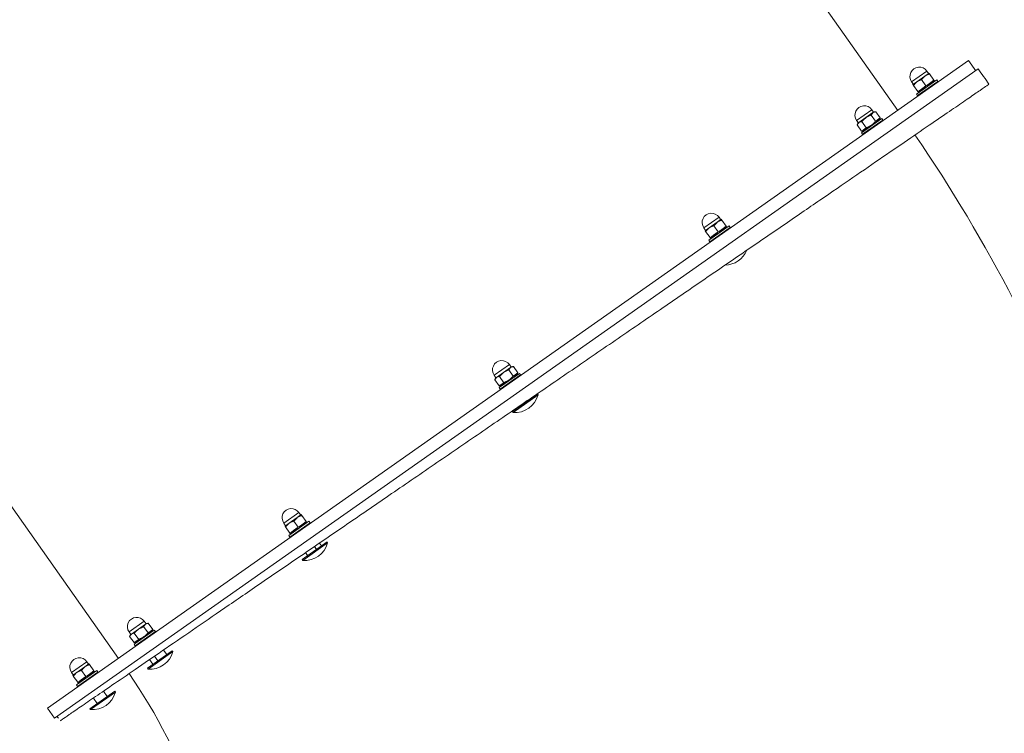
# Model space of a CAD drawing. Header units: feet. Extents: x 7493042 to 7493387, y 5986509 to 5986725.
# Tile 34 of 73: x 7493221.08 to 7493221.876, y 5986660.75 to 5986661.327. Entities that reach past the tile are written whole.
import ezdxf

# ---------------------------------------------------------------- set-up
doc = ezdxf.new("R2010")
doc.units = ezdxf.units.FT
doc.header["$MEASUREMENT"] = 0
for name, color, linetype, lineweight in [('_k_kreskowanie', 250, 'CONTINUOUS', 5), ('_k_urzadzenia', 250, 'CONTINUOUS', 13), ('_k_widok', 7, 'CONTINUOUS', 18), ('_k_wymiar', 7, 'CONTINUOUS', 13), ('_k_ściany', 7, 'CONTINUOUS', 35)]:
    doc.layers.add(name, color=color, linetype=linetype, lineweight=lineweight)
doc.layers.add('_k_niewidoczna', color=72, linetype='CONTINUOUS', lineweight=9, plot=False)
doc.styles.add('GENERATED_STYLE_1', font='MS Gothic.ttf')

# ---------------------------------------------------------------- blocks, each defined once
blk = doc.blocks.new('3009EPZ')
at = {"layer": '_k_niewidoczna', "color": 1, "lineweight": 20, "insert": (-3.165554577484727, -0.2128368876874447), "char_height": 0.24, "width": 11.63444291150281, "attachment_point": 1, "line_spacing_factor": 1.55, "style": 'GENERATED_STYLE_1', "bg_fill": 2}
blk.add_mtext('\\A1;{\\f@MS Gothic|b0|i0|c238|p49;\\C256;\\P\\pi-0.24,l0.24,t0.24,1.2;^I^I3009EPZ\\P\\pi-0.96,l0.96,t0.96,1.2;^I}', dxfattribs=at)
blk = doc.blocks.new('42221')
at = {"layer": '_k_urzadzenia', "lineweight": 13}
for p, q in [((-3.392096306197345, 1.066700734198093), (-3.163928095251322, 1.461850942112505)), ((-3.165222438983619, 1.459609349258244), (-3.156562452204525, 1.454608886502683)), ((-3.156562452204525, 1.454608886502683), (-3.611604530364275, 0.6665500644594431)), ((-3.17113083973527, 1.428378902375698), (-3.181131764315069, 1.411058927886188)), ((-3.169831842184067, 1.427628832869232), (-3.179832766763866, 1.410308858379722)), ((-3.171813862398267, 1.428195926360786), (-3.17113083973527, 1.428378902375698)), ((-3.171181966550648, 1.425290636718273), (-3.170481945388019, 1.425694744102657)), ((-3.17113083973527, 1.428378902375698), (-3.169831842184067, 1.427628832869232)), ((-3.169863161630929, 1.425337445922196), (-3.164522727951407, 1.422253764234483)), ((-3.173863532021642, 1.418409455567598), (-3.168523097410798, 1.415325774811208)), ((-3.169904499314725, 1.411504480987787), (-3.165904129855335, 1.418432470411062)), ((-3.169489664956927, 1.407223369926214), (-3.161988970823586, 1.420213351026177)), ((-3.165904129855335, 1.418432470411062), (-3.163903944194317, 1.421896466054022)), ((-3.164153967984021, 1.421463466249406), (-3.161988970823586, 1.420213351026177)), ((-3.181314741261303, 1.411741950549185), (-3.181131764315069, 1.411058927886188)), ((-3.181131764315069, 1.411058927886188), (-3.179832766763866, 1.410308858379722)), ((-3.178482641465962, 1.412647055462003), (-3.178482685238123, 1.411838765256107)), ((-3.177863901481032, 1.411481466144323), (-3.172523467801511, 1.408397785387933)), ((-3.171904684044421, 1.40804048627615), (-3.169904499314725, 1.411504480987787)), ((-3.171654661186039, 1.408473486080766), (-3.169489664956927, 1.407223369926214)), ((-3.191565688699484, 1.393988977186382), (-2.55072664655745, 1.023954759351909)), ((-3.198285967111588, 1.381350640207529), (-3.208286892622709, 1.364030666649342)), ((-3.196986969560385, 1.380600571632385), (-3.206987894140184, 1.363280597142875)), ((-3.198968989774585, 1.381167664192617), (-3.198285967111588, 1.381350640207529)), ((-3.198337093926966, 1.378262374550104), (-3.19639943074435, 1.379380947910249)), ((-3.198285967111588, 1.381350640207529), (-3.196986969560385, 1.380600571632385)), ((-3.19639943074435, 1.379380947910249), (-3.191058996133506, 1.376297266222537)), ((-3.198709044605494, 1.375381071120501), (-3.193368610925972, 1.372297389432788)), ((-3.196644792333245, 1.360195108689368), (-3.189144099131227, 1.373185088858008)), ((-3.195059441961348, 1.367940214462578), (-3.191595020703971, 1.37394002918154)), ((-3.191595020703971, 1.37394002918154), (-3.191059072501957, 1.374868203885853)), ((-3.191309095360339, 1.374435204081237), (-3.189144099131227, 1.373185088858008)), ((-3.191059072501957, 1.374868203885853), (-3.191058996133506, 1.376297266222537)), ((-3.208469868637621, 1.364713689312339), (-3.208286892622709, 1.364030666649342)), ((-3.208286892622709, 1.364030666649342), (-3.206987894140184, 1.363280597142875)), ((-3.205637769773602, 1.365618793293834), (-3.205637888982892, 1.363381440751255)), ((-3.205637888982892, 1.363381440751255), (-3.200297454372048, 1.360297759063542)), ((-3.203328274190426, 1.367381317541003), (-3.197987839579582, 1.364297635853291)), ((-3.199059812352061, 1.361012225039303), (-3.200297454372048, 1.360297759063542)), ((-3.199059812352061, 1.361012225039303), (-3.198523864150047, 1.361940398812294)), ((-3.19880978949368, 1.361445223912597), (-3.196644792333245, 1.360195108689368)), ((-3.198523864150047, 1.361940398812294), (-3.195059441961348, 1.367940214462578)), ((-3.273769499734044, 1.250625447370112), (-3.283770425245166, 1.233305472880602)), ((-3.272470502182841, 1.249875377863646), (-3.28247142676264, 1.232555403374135)), ((-3.274452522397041, 1.2504424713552), (-3.273769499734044, 1.250625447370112)), ((-3.273769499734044, 1.250625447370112), (-3.272470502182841, 1.249875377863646)), ((-3.273820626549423, 1.247537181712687), (-3.273120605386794, 1.247941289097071)), ((-3.272501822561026, 1.24758399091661), (-3.267161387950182, 1.244500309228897)), ((-3.272128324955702, 1.229469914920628), (-3.264627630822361, 1.242459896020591)), ((-3.268542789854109, 1.240679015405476), (-3.266542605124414, 1.244143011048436)), ((-3.266792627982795, 1.24371001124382), (-3.264627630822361, 1.242459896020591)), ((-3.283953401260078, 1.233988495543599), (-3.283770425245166, 1.233305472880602)), ((-3.283770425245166, 1.233305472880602), (-3.28247142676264, 1.232555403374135)), ((-3.281121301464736, 1.234893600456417), (-3.281121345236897, 1.234085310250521)), ((-3.280502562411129, 1.233728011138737), (-3.275162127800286, 1.230644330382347)), ((-3.276502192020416, 1.240656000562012), (-3.271161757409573, 1.237572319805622)), ((-3.274543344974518, 1.230287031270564), (-3.2725431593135, 1.233751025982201)), ((-3.2725431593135, 1.233751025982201), (-3.268542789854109, 1.240679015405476)), ((-3.274293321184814, 1.23072003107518), (-3.272128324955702, 1.229469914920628)), ((-3.407053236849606, 1.062599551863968), (-3.394727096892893, 1.083946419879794)), ((-3.406272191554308, 1.062148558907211), (-3.393946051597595, 1.083495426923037)), ((-3.394727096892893, 1.083946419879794), (-3.393946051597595, 1.083495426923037)), ((-3.397608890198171, 1.077151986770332), (-3.397392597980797, 1.077027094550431)), ((-3.392096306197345, 1.066700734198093), (-3.620264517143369, 0.671550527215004)), ((-3.402609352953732, 1.068491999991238), (-3.402289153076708, 1.068307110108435)), ((-3.377355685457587, 1.071231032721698), (-3.387356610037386, 1.053911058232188)), ((-3.376056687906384, 1.070480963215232), (-3.386057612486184, 1.053160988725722)), ((-3.378038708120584, 1.071048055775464), (-3.377355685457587, 1.071231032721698)), ((-3.377406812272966, 1.068142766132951), (-3.375469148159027, 1.069261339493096)), ((-3.377355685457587, 1.071231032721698), (-3.376056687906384, 1.070480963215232)), ((-3.375469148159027, 1.069261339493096), (-3.370128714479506, 1.066177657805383)), ((-3.407053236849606, 1.062599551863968), (-3.406272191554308, 1.062148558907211)), ((-3.377778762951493, 1.065261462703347), (-3.37243832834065, 1.062177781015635)), ((-3.375714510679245, 1.050075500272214), (-3.368213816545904, 1.063065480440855)), ((-3.374129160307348, 1.057820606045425), (-3.370664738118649, 1.063820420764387)), ((-3.370664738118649, 1.063820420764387), (-3.370128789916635, 1.0647485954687)), ((-3.370378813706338, 1.064315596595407), (-3.368213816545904, 1.063065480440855)), ((-3.370128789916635, 1.0647485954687), (-3.370128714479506, 1.066177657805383)), ((-3.387539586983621, 1.054594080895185), (-3.387356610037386, 1.053911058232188)), ((-3.387356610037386, 1.053911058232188), (-3.386057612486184, 1.053160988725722)), ((-3.38470748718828, 1.055499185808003), (-3.384707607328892, 1.053261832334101)), ((-3.384707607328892, 1.053261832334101), (-3.379367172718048, 1.050178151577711)), ((-3.382397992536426, 1.05726170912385), (-3.377057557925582, 1.05417802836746)), ((-3.378129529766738, 1.05089261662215), (-3.379367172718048, 1.050178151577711)), ((-3.378129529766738, 1.05089261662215), (-3.377593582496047, 1.051820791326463)), ((-3.377879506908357, 1.051325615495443), (-3.375714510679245, 1.050075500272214)), ((-3.377593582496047, 1.051820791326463), (-3.374129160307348, 1.057820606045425)), ((-3.510986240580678, 0.8826045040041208), (-3.498660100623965, 0.9039513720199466)), ((-3.51020519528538, 0.8821535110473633), (-3.497879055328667, 0.903500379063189)), ((-3.498660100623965, 0.9039513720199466), (-3.497879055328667, 0.903500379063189)), ((-3.503126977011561, 0.8944118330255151), (-3.500718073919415, 0.8930208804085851)), ((-3.500626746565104, 0.898741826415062), (-3.49826979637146, 0.8973808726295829)), ((-3.481288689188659, 0.8912359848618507), (-3.491289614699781, 0.8739160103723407)), ((-3.481971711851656, 0.891053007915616), (-3.481288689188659, 0.8912359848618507)), ((-3.481288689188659, 0.8912359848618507), (-3.479989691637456, 0.8904859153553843)), ((-3.507457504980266, 0.8869120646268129), (-3.504958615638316, 0.8854691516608)), ((-3.479989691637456, 0.8904859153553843), (-3.489990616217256, 0.8731659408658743)), ((-3.481339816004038, 0.8881477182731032), (-3.480639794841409, 0.8885518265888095)), ((-3.480021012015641, 0.888194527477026), (-3.474680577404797, 0.8851108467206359)), ((-3.476061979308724, 0.8812895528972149), (-3.474061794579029, 0.8847535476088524)), ((-3.47431181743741, 0.884320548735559), (-3.472146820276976, 0.8830704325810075)), ((-3.510986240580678, 0.8826045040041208), (-3.51020519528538, 0.8821535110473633)), ((-3.488640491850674, 0.8755041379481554), (-3.488640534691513, 0.8746958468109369)), ((-3.484021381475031, 0.881266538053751), (-3.47868094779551, 0.8781828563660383)), ((-3.480062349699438, 0.8743615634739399), (-3.476061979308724, 0.8812895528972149)), ((-3.479647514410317, 0.8700804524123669), (-3.472146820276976, 0.8830704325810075)), ((-3.491472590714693, 0.8745990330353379), (-3.491289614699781, 0.8739160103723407)), ((-3.491289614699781, 0.8739160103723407), (-3.489990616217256, 0.8731659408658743)), ((-3.488021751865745, 0.874338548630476), (-3.482681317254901, 0.8712548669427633)), ((-3.482062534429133, 0.8708975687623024), (-3.480062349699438, 0.8743615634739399)), ((-3.481812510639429, 0.8713305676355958), (-3.479647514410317, 0.8700804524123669)), ((-3.587417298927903, 0.7502383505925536), (-3.57509115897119, 0.7715852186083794)), ((-3.586636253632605, 0.7497873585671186), (-3.574310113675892, 0.7711342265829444)), ((-3.577057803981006, 0.7663756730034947), (-3.573112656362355, 0.764097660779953)), ((-3.57509115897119, 0.7715852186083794), (-3.574310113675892, 0.7711342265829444)), ((-3.581388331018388, 0.7588759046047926), (-3.577353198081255, 0.7565459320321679)), ((-3.557719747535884, 0.7588698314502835), (-3.567720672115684, 0.7415498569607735)), ((-3.556420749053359, 0.7581197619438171), (-3.566421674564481, 0.7407997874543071)), ((-3.558402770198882, 0.7586868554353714), (-3.557719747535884, 0.7588698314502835)), ((-3.557770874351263, 0.7557815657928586), (-3.555833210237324, 0.7569001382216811)), ((-3.557719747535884, 0.7588698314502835), (-3.556420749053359, 0.7581197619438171)), ((-3.555833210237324, 0.7569001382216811), (-3.550492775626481, 0.753816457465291)), ((-3.587417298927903, 0.7502383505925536), (-3.586636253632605, 0.7497873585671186)), ((-3.583888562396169, 0.7545459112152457), (-3.57980147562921, 0.7521859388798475)), ((-3.55814282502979, 0.7529002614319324), (-3.552802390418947, 0.7498165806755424)), ((-3.55607857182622, 0.7377142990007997), (-3.548577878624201, 0.7507042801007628)), ((-3.554493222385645, 0.7454594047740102), (-3.551028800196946, 0.7514592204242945)), ((-3.551028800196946, 0.7514592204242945), (-3.550492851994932, 0.7523873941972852)), ((-3.550742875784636, 0.7519543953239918), (-3.548577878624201, 0.7507042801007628)), ((-3.550492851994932, 0.7523873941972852), (-3.550492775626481, 0.753816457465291)), ((-3.567903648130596, 0.7422328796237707), (-3.567720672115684, 0.7415498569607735)), ((-3.567720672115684, 0.7415498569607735), (-3.566421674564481, 0.7407997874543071)), ((-3.565071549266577, 0.7431379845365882), (-3.565071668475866, 0.740900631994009)), ((-3.565071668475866, 0.740900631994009), (-3.559731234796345, 0.7378169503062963)), ((-3.562762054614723, 0.7449005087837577), (-3.557421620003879, 0.741816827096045)), ((-3.557957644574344, 0.7394595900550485), (-3.554493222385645, 0.7454594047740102)), ((-3.558493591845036, 0.7385314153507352), (-3.559731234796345, 0.7378169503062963)), ((-3.558493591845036, 0.7385314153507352), (-3.557957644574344, 0.7394595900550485)), ((-3.558243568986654, 0.7389644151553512), (-3.55607857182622, 0.7377142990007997)), ((-3.576601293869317, 0.7271699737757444), (-2.935762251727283, 0.3571357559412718)), ((-3.615866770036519, 0.7009684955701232), (-3.603540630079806, 0.7223153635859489)), ((-3.61508572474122, 0.7005175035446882), (-3.602759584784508, 0.721864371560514)), ((-3.603540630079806, 0.7223153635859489), (-3.602759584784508, 0.721864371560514)), ((-3.606422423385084, 0.7155209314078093), (-3.601867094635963, 0.7128905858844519)), ((-3.5861692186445, 0.7095999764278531), (-3.596170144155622, 0.6922800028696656)), ((-3.584870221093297, 0.7088499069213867), (-3.594871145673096, 0.6915299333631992)), ((-3.586852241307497, 0.709417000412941), (-3.5861692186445, 0.7095999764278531)), ((-3.5861692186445, 0.7095999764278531), (-3.584870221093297, 0.7088499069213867)), ((-3.615866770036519, 0.7009684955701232), (-3.61508572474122, 0.7005175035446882)), ((-3.611422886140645, 0.7068609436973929), (-3.606763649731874, 0.7041706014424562)), ((-3.586220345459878, 0.7065117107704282), (-3.585520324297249, 0.7069158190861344)), ((-3.584901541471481, 0.7065585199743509), (-3.579561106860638, 0.7034748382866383)), ((-3.584528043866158, 0.6884444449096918), (-3.577027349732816, 0.7014344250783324)), ((-3.580942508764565, 0.6996535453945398), (-3.57894232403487, 0.7031175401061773)), ((-3.579192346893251, 0.7026845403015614), (-3.577027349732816, 0.7014344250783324)), ((-3.596353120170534, 0.6929630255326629), (-3.596170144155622, 0.6922800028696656)), ((-3.596170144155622, 0.6922800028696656), (-3.594871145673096, 0.6915299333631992)), ((-3.593521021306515, 0.6938681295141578), (-3.593521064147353, 0.6930598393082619)), ((-3.592902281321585, 0.6927025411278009), (-3.587561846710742, 0.6896188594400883)), ((-3.588901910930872, 0.6996305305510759), (-3.583561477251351, 0.6965468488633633)), ((-3.586943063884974, 0.6892615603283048), (-3.584942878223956, 0.6927255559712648)), ((-3.584942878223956, 0.6927255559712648), (-3.580942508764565, 0.6996535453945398)), ((-3.58669304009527, 0.6896945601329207), (-3.584528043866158, 0.6884444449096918)), ((-3.620264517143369, 0.671550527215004), (-3.611604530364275, 0.6665500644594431))]:
    blk.add_line(p, q, dxfattribs=at)
for centre, radius, start, end in [((-3.82292600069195, 0.3192198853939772), 1.246520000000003, 60.68437219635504, 89.31256856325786), ((-3.822248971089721, 0.3217463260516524), 1.316519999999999, 59.99694074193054, 60.65622871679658), ((-3.165739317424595, 1.413718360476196), 0.007500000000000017, 239.9969407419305, 59.99694074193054), ((-3.192894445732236, 1.366690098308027), 0.007500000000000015, 239.9969407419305, 59.99694074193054), ((-3.284554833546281, 1.245305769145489), 0.01920000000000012, 117.0980670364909, 184.2706773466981), ((-3.268377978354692, 1.23596490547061), 0.007500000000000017, 239.9969407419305, 59.99694074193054), ((-3.388141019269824, 1.065911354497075), 0.01920000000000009, 110.0612729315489, 189.9326085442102), ((-3.371964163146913, 1.056570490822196), 0.007500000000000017, 239.9969407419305, 59.99694074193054), ((-3.492074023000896, 0.8859163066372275), 0.0192000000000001, 110.0612729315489, 189.9326085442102), ((-3.475897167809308, 0.8765754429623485), 0.007500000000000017, 239.9969407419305, 59.99694074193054), ((-3.82292600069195, 0.3192198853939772), 0.4765200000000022, 60.68437219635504, 89.31256856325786), ((-3.568505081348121, 0.7535501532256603), 0.0192000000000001, 110.0612729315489, 189.9326085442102), ((-3.55232822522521, 0.7442092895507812), 0.007500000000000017, 239.9969407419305, 59.99694074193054), ((-3.596954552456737, 0.7042802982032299), 0.0192000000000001, 110.0612729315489, 189.9326085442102), ((-3.580777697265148, 0.6949394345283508), 0.007500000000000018, 239.9969407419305, 59.99694074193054), ((-3.822248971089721, 0.3217463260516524), 0.4065199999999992, 59.99694074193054, 60.59322912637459)]:
    blk.add_arc(centre, radius, start, end, dxfattribs=at)
blk.add_open_spline([(-3.177090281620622, 1.469350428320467), (-3.177090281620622, 1.469350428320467), (-3.177413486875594, 1.468774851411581), (-3.178822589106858, 1.466265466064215), (-3.179908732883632, 1.464331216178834), (-3.182833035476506, 1.459123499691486), (-3.184671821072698, 1.455848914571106), (-3.188964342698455, 1.448204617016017), (-3.191417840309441, 1.44383532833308), (-3.196678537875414, 1.434466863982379), (-3.199729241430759, 1.429034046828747), (-3.20662544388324, 1.416753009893), (-3.210471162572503, 1.40990439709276), (-3.218798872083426, 1.39507407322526), (-3.223282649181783, 1.387089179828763), (-3.232623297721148, 1.3704549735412), (-3.237479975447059, 1.361806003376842), (-3.247200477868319, 1.344495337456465), (-3.25251423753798, 1.335032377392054), (-3.263847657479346, 1.314849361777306), (-3.269867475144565, 1.304129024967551), (-3.282330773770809, 1.281933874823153), (-3.288776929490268, 1.270454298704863), (-3.30174367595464, 1.247362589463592), (-3.308264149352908, 1.235750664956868), (-3.32096459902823, 1.213133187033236), (-3.327732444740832, 1.201080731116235), (-3.341777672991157, 1.176068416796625), (-3.34905512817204, 1.163108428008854), (-3.363756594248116, 1.136927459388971), (-3.371183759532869, 1.123700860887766), (-3.385802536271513, 1.097667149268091), (-3.392994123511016, 1.084860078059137), (-3.406740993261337, 1.060379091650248), (-3.413932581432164, 1.047572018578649), (-3.428551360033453, 1.021538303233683), (-3.435978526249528, 1.008311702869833), (-3.450679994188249, 0.9821307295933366), (-3.457957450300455, 0.9691707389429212), (-3.472002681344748, 0.9441584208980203), (-3.478770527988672, 0.9321059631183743), (-3.491470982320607, 0.9094884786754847), (-3.497991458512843, 0.8978765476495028), (-3.51095821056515, 0.8747848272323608), (-3.517404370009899, 0.863305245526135), (-3.529867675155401, 0.8411100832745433), (-3.535887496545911, 0.8303897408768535), (-3.547220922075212, 0.8102067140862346), (-3.552534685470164, 0.800743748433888), (-3.562255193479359, 0.7834330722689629), (-3.567111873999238, 0.7747840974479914), (-3.576452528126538, 0.7581498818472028), (-3.580936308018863, 0.750164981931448), (-3.589264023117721, 0.7353346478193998), (-3.593109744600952, 0.728486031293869), (-3.600005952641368, 0.7162049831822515), (-3.603056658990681, 0.7107721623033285), (-3.608317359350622, 0.7014036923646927), (-3.610770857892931, 0.6970344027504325), (-3.615063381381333, 0.6893901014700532), (-3.61690216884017, 0.6861155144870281), (-3.619826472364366, 0.6809077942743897), (-3.620912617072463, 0.6789735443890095), (-3.622321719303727, 0.676464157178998), (-3.622644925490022, 0.675888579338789), (-3.622644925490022, 0.675888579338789)], degree=3, knots=[0, 0, 0, 0, 4.211487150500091, 4.211487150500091, 8.422974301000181, 8.422974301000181, 12.63446145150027, 12.63446145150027, 16.84594860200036, 16.84594860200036, 21.05743601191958, 21.05743601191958, 25.26892342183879, 25.26892342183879, 29.48041083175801, 29.48041083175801, 33.69189824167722, 33.69189824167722, 37.90338611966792, 37.90338611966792, 42.11487399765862, 42.11487399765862, 46.32636187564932, 46.32636187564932, 50.53784975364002, 50.53784975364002, 54.7493384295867, 54.7493384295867, 58.96082710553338, 58.96082710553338, 63.17231578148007, 63.17231578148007, 67.38380445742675, 67.38380445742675, 71.59529374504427, 71.59529374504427, 75.80678303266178, 75.80678303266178, 80.0182723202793, 80.0182723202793, 84.22976160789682, 84.22976160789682, 88.44125130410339, 88.44125130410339, 92.65274100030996, 92.65274100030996, 96.86423069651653, 96.86423069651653, 101.0757203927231, 101.0757203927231, 105.2872090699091, 105.2872090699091, 109.4986977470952, 109.4986977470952, 113.7101864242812, 113.7101864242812, 117.9216751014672, 117.9216751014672, 122.1331613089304, 122.1331613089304, 126.3446475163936, 126.3446475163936, 130.5561337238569, 130.5561337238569, 134.7676199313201, 134.7676199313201, 134.7676199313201, 134.7676199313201], dxfattribs=at)
for points, weights in [([(-3.169863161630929, 1.425337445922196), (-3.173018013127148, 1.42254017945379), (-3.173863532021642, 1.418409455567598)], [1, 1.154700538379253, 1]), ([(-3.170481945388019, 1.425694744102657), (-3.170481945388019, 1.425694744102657), (-3.169863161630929, 1.425337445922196)], [1.077350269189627, 1.077350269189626, 1]), ([(-3.173863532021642, 1.418409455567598), (-3.177018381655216, 1.415612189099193), (-3.177863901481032, 1.411481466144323)], [1, 1.154700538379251, 1]), ([(-3.168523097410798, 1.415325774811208), (-3.166832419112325, 1.416824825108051), (-3.165904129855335, 1.418432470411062)], [1, 1.037954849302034, 1]), ([(-3.165904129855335, 1.418432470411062), (-3.164975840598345, 1.420040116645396), (-3.164522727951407, 1.422253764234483)], [1, 1.037954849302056, 1]), ([(-3.164522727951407, 1.422253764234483), (-3.163903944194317, 1.421896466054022), (-3.163903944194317, 1.421896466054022)], [1, 1.037954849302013, 1]), ([(-3.177863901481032, 1.411481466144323), (-3.178482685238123, 1.411838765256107), (-3.178482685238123, 1.411838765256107)], [1, 1.077350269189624, 1.077350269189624]), ([(-3.172523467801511, 1.408397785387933), (-3.170832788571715, 1.409896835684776), (-3.169904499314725, 1.411504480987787)], [1, 1.03795484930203, 1]), ([(-3.171904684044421, 1.40804048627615), (-3.171904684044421, 1.40804048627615), (-3.172523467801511, 1.408397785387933)], [1, 1.037954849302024, 1]), ([(-3.169904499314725, 1.411504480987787), (-3.168976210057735, 1.413112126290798), (-3.168523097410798, 1.415325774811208)], [1, 1.037954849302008, 1]), ([(-3.19639943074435, 1.379380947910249), (-3.19870890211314, 1.378047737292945), (-3.198709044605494, 1.375381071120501)], [1, 1.154700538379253, 1]), ([(-3.198709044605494, 1.375381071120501), (-3.202173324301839, 1.372047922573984), (-3.203328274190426, 1.367381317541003)], [1, 1.154700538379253, 1]), ([(-3.195059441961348, 1.367940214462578), (-3.193987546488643, 1.369796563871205), (-3.193368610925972, 1.372297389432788)], [1, 1.037954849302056, 1]), ([(-3.193368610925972, 1.372297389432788), (-3.192130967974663, 1.373011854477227), (-3.191595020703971, 1.37394002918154)], [1, 1.037954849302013, 1]), ([(-3.191595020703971, 1.37394002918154), (-3.191059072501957, 1.374868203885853), (-3.191058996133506, 1.376297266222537)], [1, 1.037954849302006, 1]), ([(-3.203328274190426, 1.367381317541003), (-3.205637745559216, 1.366048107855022), (-3.205637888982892, 1.363381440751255)], [1, 1.154700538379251, 1]), ([(-3.200297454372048, 1.360297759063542), (-3.199059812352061, 1.361012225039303), (-3.198523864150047, 1.361940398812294)], [1, 1.03795484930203, 1]), ([(-3.198523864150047, 1.361940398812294), (-3.197987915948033, 1.362868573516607), (-3.197987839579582, 1.364297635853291)], [1, 1.037954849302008, 1]), ([(-3.197987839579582, 1.364297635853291), (-3.196131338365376, 1.366083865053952), (-3.195059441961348, 1.367940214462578)], [1, 1.037954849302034, 1]), ([(-3.272501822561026, 1.24758399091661), (-3.2756566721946, 1.244786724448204), (-3.276502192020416, 1.240656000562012)], [1, 1.154700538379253, 1]), ([(-3.273120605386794, 1.247941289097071), (-3.273120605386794, 1.247941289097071), (-3.272501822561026, 1.24758399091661)], [1.077350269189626, 1.077350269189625, 1]), ([(-3.268542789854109, 1.240679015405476), (-3.267614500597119, 1.24228666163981), (-3.267161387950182, 1.244500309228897)], [1, 1.037954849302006, 1]), ([(-3.267161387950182, 1.244500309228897), (-3.266542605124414, 1.244143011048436), (-3.266542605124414, 1.244143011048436)], [1, 1.037954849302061, 1]), ([(-3.280502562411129, 1.233728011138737), (-3.281121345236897, 1.234085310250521), (-3.281121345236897, 1.234085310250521)], [1, 1.077350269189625, 1.077350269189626]), ([(-3.276502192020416, 1.240656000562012), (-3.279657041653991, 1.237858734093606), (-3.280502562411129, 1.233728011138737)], [1, 1.154700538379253, 1]), ([(-3.275162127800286, 1.230644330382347), (-3.27347144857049, 1.23214338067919), (-3.2725431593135, 1.233751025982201)], [1, 1.037954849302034, 1]), ([(-3.2725431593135, 1.233751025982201), (-3.271614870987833, 1.235358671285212), (-3.271161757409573, 1.237572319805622)], [1, 1.037954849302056, 1]), ([(-3.271161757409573, 1.237572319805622), (-3.269471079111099, 1.239071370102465), (-3.268542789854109, 1.240679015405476)], [1, 1.037954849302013, 1]), ([(-3.274543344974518, 1.230287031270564), (-3.274543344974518, 1.230287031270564), (-3.275162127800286, 1.230644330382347)], [1, 1.037954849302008, 1]), ([(-3.375469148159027, 1.069261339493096), (-3.377778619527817, 1.067928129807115), (-3.377778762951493, 1.065261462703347)], [1, 1.154700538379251, 1]), ([(-3.377778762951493, 1.065261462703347), (-3.381243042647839, 1.06192831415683), (-3.382397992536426, 1.05726170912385)], [1, 1.154700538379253, 1]), ([(-3.374129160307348, 1.057820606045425), (-3.373057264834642, 1.059676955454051), (-3.37243832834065, 1.062177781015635)], [1, 1.037954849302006, 1]), ([(-3.37243832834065, 1.062177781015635), (-3.371200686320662, 1.062892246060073), (-3.370664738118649, 1.063820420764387)], [1, 1.037954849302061, 1]), ([(-3.370664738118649, 1.063820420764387), (-3.370128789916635, 1.0647485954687), (-3.370128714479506, 1.066177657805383)], [1, 1.03795484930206, 1]), ([(-3.382397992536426, 1.05726170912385), (-3.384707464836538, 1.055928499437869), (-3.384707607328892, 1.053261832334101)], [1, 1.154700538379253, 1]), ([(-3.379367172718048, 1.050178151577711), (-3.378129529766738, 1.05089261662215), (-3.377593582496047, 1.051820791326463)], [1, 1.037954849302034, 1]), ([(-3.377593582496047, 1.051820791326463), (-3.377057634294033, 1.052748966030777), (-3.377057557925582, 1.05417802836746)], [1, 1.037954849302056, 1]), ([(-3.377057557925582, 1.05417802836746), (-3.375201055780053, 1.055964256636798), (-3.374129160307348, 1.057820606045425)], [1, 1.037954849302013, 1]), ([(-3.480021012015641, 0.888194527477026), (-3.483175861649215, 0.8853972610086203), (-3.484021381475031, 0.881266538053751)], [1, 1.154700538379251, 1]), ([(-3.480639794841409, 0.8885518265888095), (-3.480639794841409, 0.8885518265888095), (-3.480021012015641, 0.888194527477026)], [1.077350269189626, 1.077350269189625, 1]), ([(-3.476061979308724, 0.8812895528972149), (-3.475133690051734, 0.8828971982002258), (-3.474680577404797, 0.8851108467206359)], [1, 1.03795484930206, 1]), ([(-3.474680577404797, 0.8851108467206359), (-3.474061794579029, 0.8847535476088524), (-3.474061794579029, 0.8847535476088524)], [1, 1.03795484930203, 1]), ([(-3.484021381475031, 0.881266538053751), (-3.487176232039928, 0.8784692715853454), (-3.488021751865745, 0.874338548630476)], [1, 1.154700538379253, 1]), ([(-3.480062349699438, 0.8743615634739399), (-3.479134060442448, 0.8759692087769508), (-3.47868094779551, 0.8781828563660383)], [1, 1.037954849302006, 1]), ([(-3.47868094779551, 0.8781828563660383), (-3.476990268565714, 0.879681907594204), (-3.476061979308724, 0.8812895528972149)], [1, 1.037954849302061, 1]), ([(-3.488021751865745, 0.874338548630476), (-3.488640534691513, 0.8746958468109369), (-3.488640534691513, 0.8746958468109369)], [1, 1.077350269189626, 1.077350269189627]), ([(-3.482681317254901, 0.8712548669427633), (-3.480990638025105, 0.872753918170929), (-3.480062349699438, 0.8743615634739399)], [1, 1.037954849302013, 1]), ([(-3.482062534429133, 0.8708975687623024), (-3.482062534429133, 0.8708975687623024), (-3.482681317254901, 0.8712548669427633)], [1, 1.037954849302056, 1]), ([(-3.555833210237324, 0.7569001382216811), (-3.558142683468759, 0.7555669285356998), (-3.55814282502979, 0.7529002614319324)], [1, 1.154700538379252, 1]), ([(-3.55814282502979, 0.7529002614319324), (-3.561607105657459, 0.7495671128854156), (-3.562762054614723, 0.7449005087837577)], [1, 1.154700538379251, 1]), ([(-3.554493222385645, 0.7454594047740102), (-3.553421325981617, 0.7473157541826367), (-3.552802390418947, 0.7498165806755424)], [1, 1.03795484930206, 1]), ([(-3.552802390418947, 0.7498165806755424), (-3.55156474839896, 0.7505310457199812), (-3.551028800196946, 0.7514592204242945)], [1, 1.03795484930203, 1]), ([(-3.551028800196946, 0.7514592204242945), (-3.550492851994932, 0.7523873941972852), (-3.550492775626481, 0.753816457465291)], [1, 1.037954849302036, 1]), ([(-3.562762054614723, 0.7449005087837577), (-3.56507152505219, 0.7435672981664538), (-3.565071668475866, 0.740900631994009)], [1, 1.154700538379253, 1]), ([(-3.557957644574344, 0.7394595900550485), (-3.55742169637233, 0.7403877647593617), (-3.557421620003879, 0.741816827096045)], [1, 1.037954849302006, 1]), ([(-3.557421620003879, 0.741816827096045), (-3.55556511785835, 0.7436030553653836), (-3.554493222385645, 0.7454594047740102)], [1, 1.037954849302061, 1]), ([(-3.559731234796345, 0.7378169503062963), (-3.558493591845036, 0.7385314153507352), (-3.557957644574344, 0.7394595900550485)], [1, 1.037954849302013, 1]), ([(-3.584901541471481, 0.7065585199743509), (-3.588056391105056, 0.7037612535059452), (-3.588901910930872, 0.6996305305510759)], [1, 1.154700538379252, 1]), ([(-3.585520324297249, 0.7069158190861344), (-3.585520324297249, 0.7069158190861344), (-3.584901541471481, 0.7065585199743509)], [1.077350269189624, 1.077350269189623, 1]), ([(-3.580942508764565, 0.6996535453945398), (-3.580014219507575, 0.7012611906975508), (-3.579561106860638, 0.7034748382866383)], [1, 1.037954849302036, 1]), ([(-3.579561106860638, 0.7034748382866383), (-3.57894232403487, 0.7031175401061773), (-3.57894232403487, 0.7031175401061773)], [1, 1.03795484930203, 1]), ([(-3.592902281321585, 0.6927025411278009), (-3.593521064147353, 0.6930598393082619), (-3.593521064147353, 0.6930598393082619)], [1, 1.077350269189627, 1.077350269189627]), ([(-3.588901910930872, 0.6996305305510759), (-3.592056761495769, 0.6968332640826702), (-3.592902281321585, 0.6927025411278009)], [1, 1.154700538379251, 1]), ([(-3.587561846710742, 0.6896188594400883), (-3.585871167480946, 0.6911179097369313), (-3.584942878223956, 0.6927255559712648)], [1, 1.037954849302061, 1]), ([(-3.584942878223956, 0.6927255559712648), (-3.584014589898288, 0.6943332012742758), (-3.583561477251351, 0.6965468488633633)], [1, 1.03795484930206, 1]), ([(-3.583561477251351, 0.6965468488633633), (-3.581870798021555, 0.6980458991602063), (-3.580942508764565, 0.6996535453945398)], [1, 1.03795484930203, 1]), ([(-3.586943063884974, 0.6892615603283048), (-3.586943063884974, 0.6892615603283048), (-3.587561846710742, 0.6896188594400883)], [1, 1.037954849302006, 1])]:
    blk.add_rational_spline(points, weights, degree=2, dxfattribs=at)
blk = doc.blocks.new('PZ')
at = {"layer": '_k_kreskowanie'}
h = blk.add_hatch(dxfattribs=at)
h.set_pattern_fill('ANSI31', color=30, scale=2)
h.set_pattern_definition([(44.99999999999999, (0, 9.999999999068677), (-0.1767766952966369, 0.1767766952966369), [])])
h.paths.add_polyline_path([(0, 0), (-10.00000000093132, -9.313225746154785e-10), (-10, -8), (0, -8.000000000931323)])
at = {"layer": '_k_wymiar'}
blk.add_blockref('3009EPZ', (-4.874138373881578, -2.223998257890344), dxfattribs=at)
at = {"layer": '_k_wymiar', "xscale": -1, "rotation": 270}
blk.add_blockref('42221', (-3.302318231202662, -0.2372885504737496), dxfattribs=at)
blk = doc.blocks.new('dz_89')
at = {"layer": '_k_widok', "true_color": 0x727430, "transparency": 33554483}
h = blk.add_hatch(color=67, dxfattribs=at)
h.dxf.hatch_style = 1
edge = h.paths.add_edge_path()
edge.add_line((12.70902155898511, 26.38064855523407), (7.709021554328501, 26.38064852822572))
edge.add_line((7.709021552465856, 26.38064852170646), (7.70902153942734, 37.78064853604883))
edge.add_line((7.709021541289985, 37.78064853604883), (6.369776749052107, 37.78064852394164))
edge.add_line((6.369776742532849, 37.78064853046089), (5.615883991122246, 14.49525390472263))
edge.add_line((5.615883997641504, 14.49525390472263), (18.80389758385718, 14.91181113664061))
edge.add_line((18.80389758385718, 14.91181113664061), (15.54272840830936, 18.68720442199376))
edge.add_arc((24.35910540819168, 26.30271166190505), 11.65008386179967, 180.0006461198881, 220.8201588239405, ccw=False)
edge.add_line((12.70902155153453, 26.3025802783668), (12.70902155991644, 26.38064854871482))
h.paths.add_polyline_path([(40.3690215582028, 42.12779145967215), (6.460092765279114, 40.54843281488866), (6.369776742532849, 37.78064853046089), (20.17902156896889, 37.78064855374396), (20.17902156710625, 39.05064855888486), (40.38900848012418, 39.05064853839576)])
h.paths.add_polyline_path([(40.3890215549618, 27.15064852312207), (32.28902155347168, 27.15064854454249), (32.28902156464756, 24.75064854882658), (31.12902155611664, 24.75064853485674), (31.12902154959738, 22.41511134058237), (31.24902159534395, 22.41511131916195), (31.24902155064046, 18.7951111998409), (31.12902157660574, 18.79511121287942), (31.12902157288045, 17.37511119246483), (37.4009747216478, 17.37511119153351)], flags=16)
edge = h.paths.add_edge_path()
edge.add_line((28.96902152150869, 24.75064853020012), (18.20161191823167, 24.75064854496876))
edge.add_arc((24.35902610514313, 26.30268215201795), 6.350004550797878, 194.1472389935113, 220.8203165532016)
edge.add_line((19.55357563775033, 22.15175411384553), (19.67721045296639, 22.00862444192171))
edge.add_line((19.67721045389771, 22.00862444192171), (22.76096443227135, 18.72709242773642))
edge.add_arc((26.92873122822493, 24.47511123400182), 7.100000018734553, 234.0549274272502, 269.9999999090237)
edge.add_line((26.92873121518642, 17.37511121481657), (28.9690215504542, 17.37511119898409))
edge.add_line((28.96902155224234, 17.37511119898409), (28.96902155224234, 18.79511121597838))
edge.add_line((28.96902155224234, 18.79511121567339), (28.8490215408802, 18.79511121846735))
edge.add_line((28.84902154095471, 18.79511121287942), (28.84902155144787, 22.4151113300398))
edge.add_line((28.84902155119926, 22.4151113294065), (28.96902152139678, 22.41511132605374))
edge.add_line((28.9690215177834, 22.41511132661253), (28.96902151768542, 24.75064853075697))
edge = h.paths.add_edge_path()
edge.add_arc((13.99827481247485, 10.76081904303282), 6.350176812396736, 359.9259715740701, 400.8197376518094)
edge.add_line((18.80389758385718, 14.91181113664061), (5.609941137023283, 14.49506619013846))
edge.add_line((5.60994113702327, 14.49506619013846), (5.005610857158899, -5.566441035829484))
edge.add_line((5.005610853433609, -5.566441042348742), (4.94169659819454, -30.1910327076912))
edge.add_line((4.94169660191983, -30.19103270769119), (-10.95257287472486, -30.01103900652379))
edge.add_line((-10.95257287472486, -30.01103900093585), (-7.97976715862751, -62.86399820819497))
edge.add_line((-7.979767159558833, -62.86399821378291), (26.62697393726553, -58.20511747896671))
edge.add_line((26.62697393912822, -58.20511747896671), (32.59135868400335, -54.96423566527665))
edge.add_line((32.59135868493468, -54.96423566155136), (40.39575607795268, -43.59466002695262))
edge.add_line((40.39575607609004, -43.59466002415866), (36.09191652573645, -43.96657251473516))
edge.add_line((36.09191652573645, -43.96657251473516), (27.13389821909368, -44.82471283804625))
edge.add_line((27.13389822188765, -44.82471284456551), (21.40663926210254, -45.45580032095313))
edge.add_line((21.40663925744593, -45.45580031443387), (21.76153076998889, -48.25727015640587))
edge.add_line((21.76153076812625, -48.25727016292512), (13.38419240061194, -49.23040239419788))
edge.add_line((13.3841924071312, -49.23040239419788), (13.21135381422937, -47.69499205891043))
edge.add_line((13.2113538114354, -47.69499205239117), (7.145014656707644, -48.46539149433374))
edge.add_line((7.145014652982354, -48.465391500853), (4.158830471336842, -45.61260267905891))
edge.add_line((4.158830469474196, -45.61260267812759), (3.796435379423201, -42.43696575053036))
edge.add_line((3.796435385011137, -42.43696574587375), (5.607288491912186, -40.02250703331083))
edge.add_line((5.607288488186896, -40.02250703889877), (4.50924433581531, -31.20987534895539))
edge.add_line((4.509244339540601, -31.20987534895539), (7.406442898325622, -30.84037367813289))
edge.add_line((7.406442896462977, -30.84037367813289), (7.354475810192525, -25.59051912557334))
edge.add_line((7.354475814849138, -25.59051912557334), (13.5241225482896, -24.89589675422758))
edge.add_line((13.52412253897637, -24.89589675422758), (20.14724967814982, -24.10867510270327))
edge.add_line((20.14724967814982, -24.10867509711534), (20.30905911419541, -19.73186123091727))
edge.add_line((20.30905912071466, -19.73186123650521), (20.34844632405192, 10.75261436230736))
edge = h.paths.add_edge_path(flags=16)
edge.add_line((13.01895449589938, -13.43925650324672), (8.439511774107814, -13.33923487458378))
edge.add_line((8.439511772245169, -13.33923487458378), (8.26644729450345, -8.383656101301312))
edge.add_line((8.266447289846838, -8.38365610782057), (6.891811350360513, -8.398121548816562))
edge.add_line((6.891811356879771, -8.398121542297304), (6.954738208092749, 13.77454660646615))
edge.add_line((6.954738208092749, 13.77454659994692), (18.00234881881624, 13.77454662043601))
edge.add_line((18.00234881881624, 13.77454662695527), (17.97982610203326, -3.657293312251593))
edge.add_line((17.97982610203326, -3.657293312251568), (18.8359501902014, -3.658067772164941))
edge.add_line((18.83595019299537, -3.658067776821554), (18.83470074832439, -5.039304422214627))
edge.add_line((18.83470074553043, -5.039304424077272), (17.97804198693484, -5.038197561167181))
edge.add_line((17.9780419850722, -5.038197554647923), (17.97385397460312, -8.27958876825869))
edge.add_line((17.97385397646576, -8.27958876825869), (19.77666913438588, -8.506651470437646))
edge.add_line((19.77666913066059, -8.506651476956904), (19.72751823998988, -11.4468528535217))
edge.add_line((19.72751823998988, -11.4468528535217), (18.06569280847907, -11.46519165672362))
edge.add_line((18.06569281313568, -11.46519165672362), (18.02478807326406, -13.3749892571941))
edge.add_line((18.02478807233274, -13.3749892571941), (18.31841797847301, -13.48052910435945))
edge.add_line((18.31841797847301, -13.48052909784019), (18.31391199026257, -14.5805194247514))
edge.add_line((18.31391198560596, -14.58051943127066), (20.31551771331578, -14.58310556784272))
edge.add_line((20.3155177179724, -14.58310556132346), (20.31293363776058, -16.58310389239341))
edge.add_line((20.31293363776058, -16.58310389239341), (18.31071343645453, -16.58051694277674))
edge.add_line((18.31071343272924, -16.58051694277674), (18.30203254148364, -17.48049553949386))
edge.add_line((18.30203254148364, -17.48049553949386), (14.30206610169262, -17.46411012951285))
edge.add_line((14.30206610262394, -17.46411012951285), (14.31845152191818, -13.46414370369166))
edge.add_line((14.31845152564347, -13.46414370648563), (13.0189544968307, -13.43925650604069))
edge = h.paths.add_edge_path()
edge.add_line((70.70547728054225, -22.95664114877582), (71.4472457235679, -22.85710347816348))
edge.add_line((71.44724573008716, -22.85710347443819), (69.8489759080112, 11.45785041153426))
edge.add_line((69.8489759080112, 11.45785041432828), (26.86243700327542, 9.455688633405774))
edge.add_arc((32.74163792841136, 5.475111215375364), 7.100000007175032, 145.8996048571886, 179.9259717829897)
edge.add_line((25.64164385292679, 5.484284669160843), (25.62778908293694, -5.238872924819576))
edge.add_line((25.62778907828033, -5.238872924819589), (25.60720499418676, -21.17032181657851))
edge.add_line((25.60720499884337, -21.17032181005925), (27.299590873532, -23.25855136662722))
edge.add_line((27.29959087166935, -23.25855137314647), (27.12347947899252, -23.27948386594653))
edge.add_line((27.12347947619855, -23.27948385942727), (27.71707911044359, -26.05621343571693))
edge.add_line((27.71707911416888, -26.05621344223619), (29.53703548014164, -27.82601317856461))
edge.add_line((29.53703548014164, -27.82601317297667), (29.60346308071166, -27.82848015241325))
edge.add_line((29.6034630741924, -27.82848015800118), (36.52562348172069, -27.13329647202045))
edge.add_line((36.5256234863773, -27.13329646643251), (36.26258692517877, -25.0899024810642))
edge.add_line((36.26258692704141, -25.08990248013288), (36.07831178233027, -24.66276939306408))
edge.add_line((36.07831178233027, -24.66276939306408), (35.15574125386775, -23.36763865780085))
edge.add_line((35.15574125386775, -23.36763865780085), (35.00444155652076, -22.59148895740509))
edge.add_line((35.00444155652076, -22.59148896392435), (39.10632897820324, -22.11164607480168))
edge.add_line((39.10632897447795, -22.11164606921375), (39.20411890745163, -22.94759307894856))
edge.add_line((39.20411891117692, -22.94759307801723), (38.26454920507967, -25.0741886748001))
edge.add_line((38.26454920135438, -25.07418867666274), (38.50228764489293, -26.89560536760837))
edge.add_line((38.50228764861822, -26.89560536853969), (39.51359771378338, -26.79456247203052))
edge.add_line((39.51359771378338, -26.79456247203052), (41.05788775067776, -26.64026801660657))
edge.add_line((41.05788775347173, -26.6402680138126), (43.63170448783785, -26.38311060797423))
edge.add_line((43.63170448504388, -26.38311060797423), (44.91861283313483, -26.25453190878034))
edge.add_line((44.91861282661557, -26.25453191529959), (47.49242954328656, -25.99737448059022))
edge.add_line((47.49242954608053, -25.99737447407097), (49.95831791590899, -25.73115457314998))
edge.add_line((49.95831791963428, -25.73115457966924), (52.31213912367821, -25.45632046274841))
edge.add_line((52.31213912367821, -25.45632045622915), (58.19669211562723, -24.76923523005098))
edge.add_line((58.19669211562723, -24.76923523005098), (59.37360269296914, -24.63181821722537))
edge.add_line((59.37360268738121, -24.63181822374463), (60.55051330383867, -24.49440115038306))
edge.add_line((60.55051330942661, -24.49440114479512), (60.21025393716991, -21.28603019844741))
edge.add_line((60.21025393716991, -21.28603020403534), (62.11008556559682, -21.05637871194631))
edge.add_line((62.11008556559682, -21.05637870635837), (62.42622630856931, -24.13022891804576))
edge.add_line((62.42622630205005, -24.13022891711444), (64.211544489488, -25.36733802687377))
edge.add_line((64.21154449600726, -25.36733802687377), (70.90926426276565, -24.47528995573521))
edge.add_line((70.90926425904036, -24.47528996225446), (70.70547728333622, -22.95664114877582))
h.paths.add_polyline_path([(43.90902158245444, 33.17064851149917), (43.40902154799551, 33.17064852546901)], flags=17)
h.paths.add_polyline_path([(51.80902156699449, 33.17064855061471), (52.30902153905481, 33.17064853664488), (52.25776074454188, 33.17064853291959)], flags=17)
h.paths.add_polyline_path([(51.60902157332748, 31.97064854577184), (51.10902157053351, 31.97064853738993)], flags=17)
h.paths.add_polyline_path([(50.40902157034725, 31.97064852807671), (50.90902157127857, 31.970648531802)], flags=17)
h.paths.add_polyline_path([(49.70902156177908, 31.97064853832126), (50.20902156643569, 31.9706485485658)], flags=17)
h.paths.add_polyline_path([(49.50902157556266, 33.17064853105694), (49.00902156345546, 34.88798305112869)], flags=17)
h.paths.add_polyline_path([(48.30902154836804, 31.97064854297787), (48.80902156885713, 31.97064854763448)], flags=17)
h.paths.add_polyline_path([(48.10902155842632, 31.97064852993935), (47.60902157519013, 31.97064853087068)], flags=17)
h.paths.add_polyline_path([(47.40902157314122, 31.97064854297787), (46.90902157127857, 31.9706485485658)], flags=17)
h.paths.add_polyline_path([(46.20902156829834, 33.17064854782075), (46.70902156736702, 33.17064852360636)], flags=17)
h.paths.add_polyline_path([(46.00902155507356, 31.97064852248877), (45.50902155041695, 31.97064853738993)], flags=17)
h.paths.add_polyline_path([(45.30902156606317, 31.9706485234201), (44.80902154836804, 31.97064851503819)], flags=17)
h.paths.add_polyline_path([(44.60902157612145, 31.97064851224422), (44.109021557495, 31.97064851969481)], flags=17)
h.paths.add_polyline_path([(53.10176307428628, 26.89891276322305), (52.6837246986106, 34.88798304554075), (62.67006255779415, 35.41053103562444), (63.08810090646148, 27.421460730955)], flags=16)
edge = h.paths.add_edge_path()
edge.add_line((42.96902156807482, 26.89891279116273), (42.96902155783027, 27.8306485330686))
edge.add_line((42.96902155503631, 27.83064852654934), (40.38902156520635, 27.83064852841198))
edge.add_line((40.38902156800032, 27.83064853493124), (40.38902156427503, 27.17064853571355))
edge.add_line((40.38902156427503, 27.17064853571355), (37.4009747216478, 17.37511119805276))
edge.add_line((37.4009747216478, 17.37511119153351), (37.4009747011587, 12.57511119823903))
edge.add_line((37.4009747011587, 12.57511120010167), (32.74163790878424, 12.57511120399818))
edge.add_arc((32.74163790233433, 5.475111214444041), 7.099999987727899, 90.00000000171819, 145.8996045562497)
edge.add_line((26.86243701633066, 9.455688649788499), (69.8489759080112, 11.45785041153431))
edge.add_line((69.8489759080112, 11.45785041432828), (68.35975570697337, 43.43150139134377))
edge.add_line((68.3597557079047, 43.43150139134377), (40.36902155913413, 42.12779145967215))
edge.add_line((40.3690215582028, 42.12779145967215), (40.38902154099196, 39.05064854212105))
edge.add_line((40.38902154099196, 39.05064854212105), (40.38902155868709, 36.79064854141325))
edge.add_line((40.38902155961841, 36.79064854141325), (42.98902157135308, 36.79064853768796))
edge.add_line((42.98902156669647, 36.7906485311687), (42.98902155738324, 34.88798305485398))
edge.add_line((42.98902155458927, 34.88798305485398), (52.68372470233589, 34.88798305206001))
edge.add_line((52.68372470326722, 34.88798305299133), (53.10176307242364, 26.89891277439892))
edge.add_line((53.10176307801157, 26.8989127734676), (42.96902156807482, 26.89891278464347))
at = {"layer": '_k_widok', "rotation": 2.995343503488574}
blk.add_blockref('PZ', (62.81248085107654, 35.40524195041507), dxfattribs=at)
blk = doc.blocks.new('st_arch')
at = {"layer": '_k_kreskowanie'}
h = blk.add_hatch(dxfattribs=at)
h.set_pattern_fill('ANSI37', color=251, scale=1.5)
h.set_pattern_definition([(45, (0, 0), (-0.1325825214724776, 0.1325825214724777), []), (135, (0, 0), (-0.1325825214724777, -0.1325825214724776), [])])
h.paths.add_polyline_path([(-3.651893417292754, -0.1649241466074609, 0.1831310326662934), (-4.930936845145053, 1.732734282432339), (-7.999900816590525, 1.451194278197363), (-7.281507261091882, -6.544039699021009, 0.1004428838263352), (-5.454968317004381, -6.373939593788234, 0.2309915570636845), (-3.621269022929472, -4.319969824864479, 0.1038149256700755)])

msp = doc.modelspace()

# ---------------------------------------------------------------- block references
at = {"layer": '_k_ściany', "color": 4, "xscale": 11.74033149, "yscale": 11.74033149, "zscale": 11.74033149, "rotation": 270}
msp.add_blockref('st_arch', (7493229.551674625, 5986601.524765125), dxfattribs=at)

# ---------------------------------------------------------------- next in the draw order: block references
at = {"layer": '_k_ściany', "rotation": 2.126854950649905}
msp.add_blockref('dz_89', (7493161.928738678, 5986627.126837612), dxfattribs=at)

doc.saveas('drawing.dxf')
